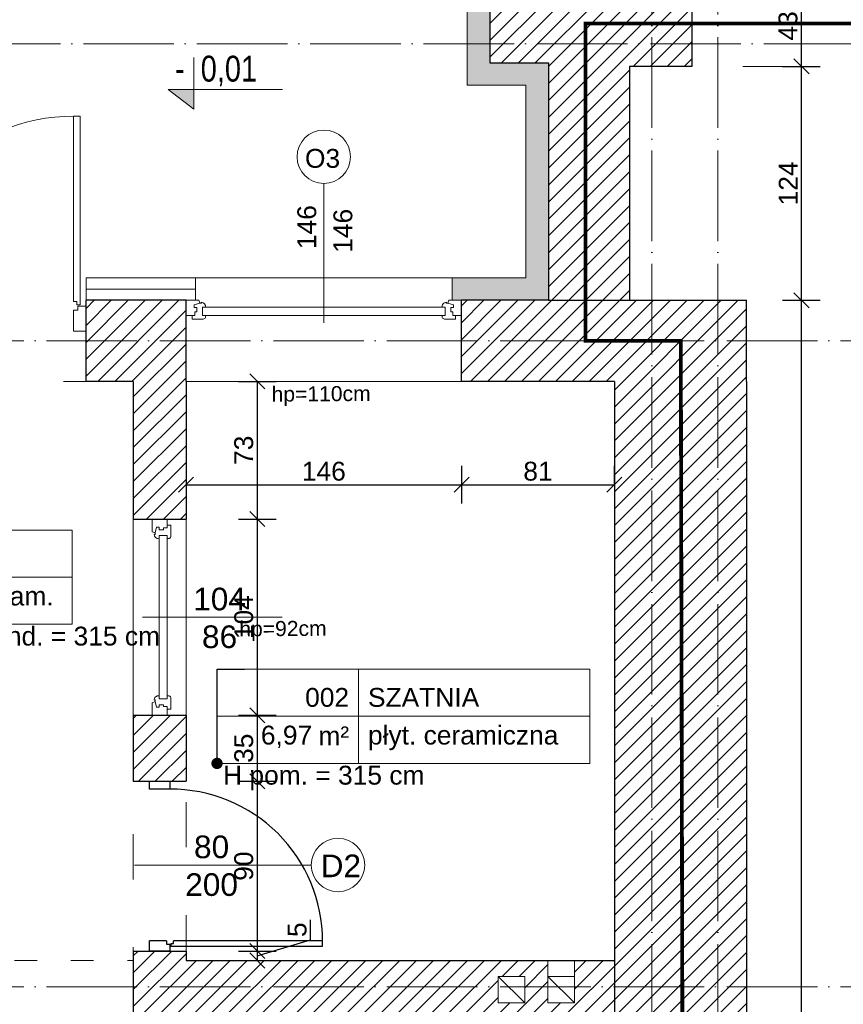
# Model space of a CAD drawing. Header units: millimetres. Extents: x -2720 to 125583, y -8970 to 34912.
# Tile 59 of 105: x 14975 to 15412, y 19098 to 19620. Entities that reach past the tile are written whole.
import ezdxf
from ezdxf import colors
from ezdxf.entities.mleader import LeaderData, LeaderLine
from ezdxf.enums import TextEntityAlignment as Align
from ezdxf.math import Vec2, Vec3

# ---------------------------------------------------------------- set-up
doc = ezdxf.new("R2010")
doc.units = ezdxf.units.MM
for name, pattern in [('ACAD_ISO02W100', [15, 12, -3]), ('ACAD_ISO03W100', [30, 12, -18]), ('ACAD_ISO04W100', [30, 24, -3, 0, -3]), ('DASHED', [19.05, 12.7, -6.35])]:
    doc.linetypes.add(name, pattern=pattern)
for name, color, linetype, lineweight, true_color in [('A_HATCH', 7, 'Continuous', 5, 0x999999), ('A_IZOLEACJA TERMI_PROJEKTOWANA', 7, 'Continuous', 15, 0x0089b6), ('A_PPOŻ', 1, 'ACAD_ISO02W100', 30, 0xff0000)]:
    doc.layers.add(name, color=color, linetype=linetype, lineweight=lineweight, true_color=true_color)
for name, color, linetype, lineweight in [('A_KONST_ISTNIEJĄCE', 83, 'Continuous', 25), ('A_OPISY', 40, 'Continuous', 9), ('A_OSIE KONSTRUKCYJNE', 150, 'ACAD_ISO04W100', 5), ('A_STOLARKA OKIENNA', 141, 'Continuous', 15), ('A_WIDOK', 141, 'Continuous', 13), ('A_WIDOK-NAD', 221, 'DASHED', 13), ('A_WYMIAROWANIE', 7, 'Continuous', 9)]:
    doc.layers.add(name, color=color, linetype=linetype, lineweight=lineweight)
doc.layers.add('A_NIEWIDOCZNE  POMOCNICZE', color=252, linetype='ACAD_ISO03W100', lineweight=5, plot=False)
doc.styles.add('APLUS', font='arial.ttf', dxfattribs={"width": 0.6})
doc.styles.add('ARIAL', font='arial.ttf')
doc.styles.get("Standard").update_dxf_attribs({"font": 'arial.ttf'})
doc.linetypes.add('BATTING', pattern='A,0.0001,-0.1,[134,ltypeshp.shx,S=0.1,R=0,X=-0.1,Y=0],-0.2,[134,ltypeshp.shx,S=0.1,R=180,X=0.1,Y=0],-0.1', length=0.4001)
doc.dimstyles.new('1 do 100', dxfattribs={"dimtxt": 10, "dimasz": 8, "dimexe": 10, "dimexo": 10, "dimgap": 2, "dimtad": 1, "dimdec": 0, "dimtxsty": 'Standard', "dimblk": 'OBLIQUE', "dimcen": 2.5, "dimadec": 0, "dimazin": 0, "dimtfac": 1, "dimtdec": 0, "dimtmove": 0, "dimatfit": 3, "dimldrblk": 'OBLIQUE', "dimfxl": 10, "dimfxlon": 1, "dimarcsym": 0})
pattern_1 = [(45, (-1713.23, 355.087), (-4.490128, 4.490128), [])]

# ---------------------------------------------------------------- blocks, each defined once
blk = doc.blocks.new('*U133')
at = {"color": 144}
for p, q in [((54, 0), (54, -8)), ((54, 0), (60.68, 0)), ((54, 0), (54, -8)), ((60.68, 0), (61.26, -1.55)), ((193.32, 0), (192.74, -1.55)), ((200, 0), (193.32, 0)), ((200, 0), (200, -8)), ((58.24, -2.4), (61.26, -1.55)), ((58.24, -3.73), (58.24, -2.4)), ((59.61, -3.73), (58.24, -3.73)), ((59.61, -6.06), (59.61, -3.73)), ((61.26, -1.55), (62.11, -1.55)), ((62.11, -1.55), (62.01, -1.01)), ((62.75, -7.98), (62.75, -3.66)), ((62.75, -3.66), (64.38, -3.66)), ((191.25, -3.66), (189.62, -3.66)), ((191.25, -7.98), (191.25, -3.66)), ((191.89, -1.55), (191.99, -1.01)), ((192.74, -1.55), (191.89, -1.55)), ((195.76, -2.4), (192.74, -1.55)), ((194.39, -6.06), (194.39, -3.73)), ((194.39, -3.73), (195.76, -3.73)), ((195.76, -3.73), (195.76, -2.4)), ((54, -8), (57.2, -8)), ((57.2, -8), (57.2, -9.92)), ((57.2, -8), (58.59, -8)), ((57.2, -9.92), (63.06, -9.92)), ((58.59, -8), (58.59, -6.06)), ((58.59, -6.06), (59.61, -6.06)), ((64.34, -7.98), (62.75, -7.98)), ((64.34, -9.03), (64.34, -7.98)), ((189.66, -9.03), (189.66, -7.98)), ((189.66, -7.98), (191.25, -7.98)), ((196.8, -9.92), (190.94, -9.92)), ((195.41, -6.06), (194.39, -6.06)), ((195.41, -8), (195.41, -6.06)), ((196.8, -8), (195.41, -8)), ((200, -8), (196.8, -8)), ((196.8, -8), (196.8, -9.92))]:
    blk.add_line(p, q, dxfattribs=at)
blk.add_lwpolyline([(62.75, -3.66), (191.25, -3.66), (191.25, -7.98), (62.75, -7.98)], close=True, dxfattribs=at)
for centre, radius, start, end in [((61.87, -3.52), 2.51, 356.8105, 86.8105), ((192.13, -3.52), 2.51, 93.1895, 183.1895), ((62.97, -8.42), 1.5, 273.3553, 335.6854), ((191.03, -8.42), 1.5, 204.3146, 266.6447)]:
    blk.add_arc(centre, radius, start, end, dxfattribs=at)
blk = doc.blocks.new('*U143')
at = {"color": 144}
for p, q in [((54, 0), (54, -8)), ((54, 0), (60.68, 0)), ((54, 0), (54, -8)), ((60.68, 0), (61.26, -1.55)), ((151.32, 0), (150.74, -1.55)), ((158, 0), (151.32, 0)), ((158, 0), (158, -8)), ((58.24, -2.4), (61.26, -1.55)), ((58.24, -3.73), (58.24, -2.4)), ((59.61, -3.73), (58.24, -3.73)), ((59.61, -6.06), (59.61, -3.73)), ((61.26, -1.55), (62.11, -1.55)), ((62.11, -1.55), (62.01, -1.01)), ((62.75, -7.98), (62.75, -3.66)), ((62.75, -3.66), (64.38, -3.66)), ((149.25, -3.66), (147.62, -3.66)), ((149.25, -7.98), (149.25, -3.66)), ((149.89, -1.55), (149.99, -1.01)), ((150.74, -1.55), (149.89, -1.55)), ((153.76, -2.4), (150.74, -1.55)), ((152.39, -6.06), (152.39, -3.73)), ((152.39, -3.73), (153.76, -3.73)), ((153.76, -3.73), (153.76, -2.4)), ((54, -8), (57.2, -8)), ((57.2, -8), (57.2, -9.92)), ((57.2, -8), (58.59, -8)), ((57.2, -9.92), (63.06, -9.92)), ((58.59, -8), (58.59, -6.06)), ((58.59, -6.06), (59.61, -6.06)), ((64.34, -7.98), (62.75, -7.98)), ((64.34, -9.03), (64.34, -7.98)), ((147.66, -9.03), (147.66, -7.98)), ((147.66, -7.98), (149.25, -7.98)), ((154.8, -9.92), (148.94, -9.92)), ((153.41, -6.06), (152.39, -6.06)), ((153.41, -8), (153.41, -6.06)), ((154.8, -8), (153.41, -8)), ((158, -8), (154.8, -8)), ((154.8, -8), (154.8, -9.92))]:
    blk.add_line(p, q, dxfattribs=at)
blk.add_lwpolyline([(62.75, -3.66), (149.25, -3.66), (149.25, -7.98), (62.75, -7.98)], close=True, dxfattribs=at)
for centre, radius, start, end in [((61.87, -3.52), 2.51, 356.8105, 86.8105), ((150.13, -3.52), 2.51, 93.1895, 183.1895), ((62.97, -8.42), 1.5, 273.3553, 335.6854), ((149.03, -8.42), 1.5, 204.3146, 266.6447)]:
    blk.add_arc(centre, radius, start, end, dxfattribs=at)
blk = doc.blocks.new('WARTOŚĆ')
at = {"layer": 'A_OPISY', "color": 144}
blk.add_line((0, 0), (0, 73.97), dxfattribs=at)
blk.add_circle((0, 88.12), 14.15, dxfattribs=at)
blk.add_attdef('OZ', (-9.99, 82.42), '', height=10, dxfattribs=at)
for tag, p in [('S', (-4.03, 32.64)), ('H', (15.09, 32.64))]:
    blk.add_attdef(tag, p, '', height=10, rotation=90, dxfattribs=at)
blk = doc.blocks.new('*U8')
blk.add_hatch(color=256).paths.add_polyline_path([(0, 0.1532), (-0.198, 0.1532), (0, 0)])
blk.add_line((0, 0.1532), (0, 0.4))
blk.add_lwpolyline([(0, 0.1532), (0, 0), (-0.198, 0.1532), (0.6852, 0.1532)])
at = {"style": 'APLUS', "width": 0.8}
blk.add_attdef('%%P_0.00', text='', height=0.2, dxfattribs=at).set_placement((-0.1457, 0.1532), align=Align.BOTTOM_LEFT)
blk = doc.blocks.new('*U144')
at = {"lineweight": 5}
for p, q in [((-75, -25), (-75, 25)), ((-75, 25), (0, 25)), ((0, 0), (0, 25)), ((0, 25), (122.5, 25)), ((122.5, 25), (122.5, -25)), ((-75, -25), (0, -25)), ((122.5, -25), (0, -25))]:
    blk.add_line(p, q, dxfattribs=at)
at = {"lineweight": 5, "ltscale": 18.5}
for p, q in [((0, 25), (0, -25)), ((-75, 0), (122.5, 0))]:
    blk.add_line(p, q, dxfattribs=at)
at = {"lineweight": 5, "ltscale": 18.5, "insert": (-5, -10.38), "char_height": 10, "attachment_point": 6, "style": 'ARIAL'}
blk.add_mtext('\\A1;m²', dxfattribs=at)
at = {"lineweight": 5, "style": 'ARIAL'}
blk.add_attdef('1NR', text='', height=10, dxfattribs=at).set_placement((-5, 5), align=Align.RIGHT)
blk.add_attdef('2POM', (5, 5), '', height=10, dxfattribs=at)
blk.add_attdef('4PL2', text='', height=10, dxfattribs=at).set_placement((-24.57, -5), align=Align.TOP_RIGHT)
blk.add_attdef('3POS', text='', height=10, dxfattribs=at).set_placement((5, -5), align=Align.TOP_LEFT)
blk = doc.blocks.new('_Dot')
at = {"color": 0, "linetype": 'ByBlock', "lineweight": -2}
blk.add_line((-0.5, 0), (-1, 0), dxfattribs=at)
at = {"color": 0, "linetype": 'ByBlock', "const_width": 0.5}
blk.add_lwpolyline([(-0.25, 0, 1), (0.25, 0, 1)], format="xyb", close=True, dxfattribs=at)
blk = doc.blocks.new('*U129')
at = {"lineweight": 5}
for p, q in [((-75, -25), (-75, 25)), ((-75, 25), (0, 25)), ((0, 0), (0, 25)), ((0, 25), (86.97, 25)), ((86.97, 25), (86.97, -25)), ((-75, -25), (0, -25)), ((86.97, -25), (0, -25))]:
    blk.add_line(p, q, dxfattribs=at)
at = {"lineweight": 5, "ltscale": 18.5}
for p, q in [((0, 25), (0, -25)), ((-75, 0), (86.97, 0))]:
    blk.add_line(p, q, dxfattribs=at)
at = {"lineweight": 5, "ltscale": 18.5, "insert": (-5, -10.38), "char_height": 10, "attachment_point": 6, "style": 'ARIAL'}
blk.add_mtext('\\A1;m²', dxfattribs=at)
at = {"lineweight": 5, "style": 'ARIAL'}
blk.add_attdef('1NR', text='', height=10, dxfattribs=at).set_placement((-5, 5), align=Align.RIGHT)
blk.add_attdef('2POM', (5, 5), '', height=10, dxfattribs=at)
blk.add_attdef('4PL2', text='', height=10, dxfattribs=at).set_placement((-24.57, -5), align=Align.TOP_RIGHT)
blk.add_attdef('3POS', text='', height=10, dxfattribs=at).set_placement((5, -5), align=Align.TOP_LEFT)
blk = doc.blocks.new('OSI')
at = {"layer": 'A_OSIE KONSTRUKCYJNE', "ltscale": 2}
for p, q in [((18349.85, 22227.01), (18349.85, 19966.92)), ((18384.92, 22227.01), (18384.92, 19966.92)), ((17207.22, 21983.12), (19027.17, 21983.12)), ((17788.7, 21825.62), (19027.17, 21825.62)), ((17788.7, 21483.12), (19027.17, 21483.12))]:
    blk.add_line(p, q, dxfattribs=at)
blk = doc.blocks.new('_Oblique')
at = {"color": 0, "linetype": 'ByBlock', "lineweight": -2}
blk.add_line((-0.5, -0.5), (0.5, 0.5), dxfattribs=at)
blk = doc.blocks.new('*D266')
at = {"layer": 'A_WYMIAROWANIE', "color": 0, "lineweight": -2, "ltscale": 2, "transparency": 16777216}
for p, q in [((13281.26, 19825.06), (13281.26, 19845.06)), ((15776.26, 19825.06), (15776.26, 19845.06)), ((15776.26, 19835.06), (13281.26, 19835.06))]:
    blk.add_line(p, q, dxfattribs=at)
at = {"layer": 'Defpoints', "color": 0, "ltscale": 2, "transparency": 16777216}
for p in [(13281.26, 19835.06), (15776.26, 19650.66), (13281.26, 19585.66)]:
    blk.add_point(p, dxfattribs=at)
at = {"layer": 'A_WYMIAROWANIE', "color": 0, "lineweight": -2, "ltscale": 2, "transparency": 16777216, "xscale": 8, "yscale": 8, "zscale": 8, "rotation": 180}
blk.add_blockref('_Oblique', (13281.26, 19835.06), dxfattribs=at)
at = {"layer": 'A_WYMIAROWANIE', "color": 0, "lineweight": -2, "ltscale": 2, "transparency": 16777216, "xscale": 8, "yscale": 8, "zscale": 8}
blk.add_blockref('_Oblique', (15776.26, 19835.06), dxfattribs=at)
at = {"layer": 'A_WYMIAROWANIE', "color": 0, "ltscale": 2, "transparency": 16777216, "insert": (14528.76, 19842.17), "char_height": 10, "attachment_point": 5}
blk.add_mtext('2495', dxfattribs=at)
blk = doc.blocks.new('*D283')
at = {"layer": 'A_WYMIAROWANIE', "color": 0, "lineweight": -2, "ltscale": 2, "transparency": 16777216}
for p, q in [((15936.59, 19650.66), (15956.59, 19650.66)), ((15946.59, 17890.66), (15946.59, 19650.66)), ((15936.59, 17890.66), (15956.59, 17890.66))]:
    blk.add_line(p, q, dxfattribs=at)
at = {"layer": 'Defpoints', "color": 0, "ltscale": 2, "transparency": 16777216}
for p in [(15290.28, 19650.66), (15946.59, 19650.66), (15333.26, 17890.66)]:
    blk.add_point(p, dxfattribs=at)
at = {"layer": 'A_WYMIAROWANIE', "color": 0, "lineweight": -2, "ltscale": 2, "transparency": 16777216, "xscale": 8, "yscale": 8, "zscale": 8}
for p, rotation in [((15946.59, 19650.66), 90), ((15946.59, 17890.66), 270)]:
    blk.add_blockref('_Oblique', p, dxfattribs=dict(at, rotation=rotation))
at = {"layer": 'A_WYMIAROWANIE', "color": 0, "ltscale": 2, "transparency": 16777216, "insert": (15939.48, 18770.66), "char_height": 10, "attachment_point": 5, "rotation": 90}
blk.add_mtext('1760', dxfattribs=at)
blk = doc.blocks.new('*D352')
at = {"layer": 'A_WYMIAROWANIE', "color": 0, "lineweight": -2, "ltscale": 2, "transparency": 16777216}
for p, q in [((15379.41, 19471.66), (15399.41, 19471.66)), ((15389.41, 18636.66), (15389.41, 19471.66)), ((15389.41, 18636.66), (15399.41, 18636.66))]:
    blk.add_line(p, q, dxfattribs=at)
at = {"layer": 'Defpoints', "color": 0, "ltscale": 2, "transparency": 16777216}
for p in [(15360.26, 19471.66), (15389.41, 19471.66), (15380.8, 18636.66)]:
    blk.add_point(p, dxfattribs=at)
at = {"layer": 'A_WYMIAROWANIE', "color": 0, "lineweight": -2, "ltscale": 2, "transparency": 16777216, "xscale": 8, "yscale": 8, "zscale": 8}
for p, rotation in [((15389.41, 19471.66), 90), ((15389.41, 18636.66), 270)]:
    blk.add_blockref('_Oblique', p, dxfattribs=dict(at, rotation=rotation))
at = {"layer": 'A_WYMIAROWANIE', "color": 0, "ltscale": 2, "transparency": 16777216, "insert": (15382.3, 19054.16), "char_height": 10, "attachment_point": 5, "rotation": 90}
blk.add_mtext('835', dxfattribs=at)
blk = doc.blocks.new('*D353')
at = {"layer": 'A_WYMIAROWANIE', "color": 0, "lineweight": -2, "ltscale": 2, "transparency": 16777216}
for p, q in [((15379.41, 19595.66), (15399.41, 19595.66)), ((15389.41, 19471.66), (15389.41, 19595.66)), ((15379.41, 19471.66), (15399.41, 19471.66))]:
    blk.add_line(p, q, dxfattribs=at)
at = {"layer": 'Defpoints', "color": 0, "ltscale": 2, "transparency": 16777216}
for p in [(15331.26, 19595.66), (15389.41, 19595.66), (15360.26, 19471.66)]:
    blk.add_point(p, dxfattribs=at)
at = {"layer": 'A_WYMIAROWANIE', "color": 0, "lineweight": -2, "ltscale": 2, "transparency": 16777216, "xscale": 8, "yscale": 8, "zscale": 8}
for p, rotation in [((15389.41, 19595.66), 90), ((15389.41, 19471.66), 270)]:
    blk.add_blockref('_Oblique', p, dxfattribs=dict(at, rotation=rotation))
at = {"layer": 'A_WYMIAROWANIE', "color": 0, "ltscale": 2, "transparency": 16777216, "insert": (15382.39, 19533.66), "char_height": 10, "attachment_point": 5, "rotation": 90}
blk.add_mtext('124', dxfattribs=at)
blk = doc.blocks.new('*D354')
at = {"layer": 'A_WYMIAROWANIE', "color": 0, "lineweight": -2, "ltscale": 2, "transparency": 16777216}
for p, q in [((15379.41, 19638.66), (15399.41, 19638.66)), ((15389.41, 19595.66), (15389.41, 19638.66)), ((15379.41, 19595.66), (15399.41, 19595.66))]:
    blk.add_line(p, q, dxfattribs=at)
at = {"layer": 'Defpoints', "color": 0, "ltscale": 2, "transparency": 16777216}
for p in [(15331.26, 19638.66), (15389.41, 19638.66), (15331.26, 19595.66)]:
    blk.add_point(p, dxfattribs=at)
at = {"layer": 'A_WYMIAROWANIE', "color": 0, "lineweight": -2, "ltscale": 2, "transparency": 16777216, "xscale": 8, "yscale": 8, "zscale": 8}
for p, rotation in [((15389.41, 19638.66), 90), ((15389.41, 19595.66), 270)]:
    blk.add_blockref('_Oblique', p, dxfattribs=dict(at, rotation=rotation))
at = {"layer": 'A_WYMIAROWANIE', "color": 0, "ltscale": 2, "transparency": 16777216, "insert": (15382.3, 19617.16), "char_height": 10, "attachment_point": 5, "rotation": 90}
blk.add_mtext('43', dxfattribs=at)
blk = doc.blocks.new('*D396')
at = {"layer": 'A_WYMIAROWANIE', "color": 0, "lineweight": -2, "ltscale": 2, "transparency": 16777216}
for p, q in [((15090.97, 19428.66), (15110.97, 19428.66)), ((15100.97, 19428.66), (15100.97, 19355.66)), ((15090.97, 19355.66), (15110.97, 19355.66))]:
    blk.add_line(p, q, dxfattribs=at)
at = {"layer": 'Defpoints', "color": 0, "ltscale": 2, "transparency": 16777216}
for p in [(15074.78, 19428.66), (15063.26, 19355.66), (15100.97, 19355.66)]:
    blk.add_point(p, dxfattribs=at)
at = {"layer": 'A_WYMIAROWANIE', "color": 0, "lineweight": -2, "ltscale": 2, "transparency": 16777216, "xscale": 8, "yscale": 8, "zscale": 8}
for p, rotation in [((15100.97, 19428.66), 90), ((15100.97, 19355.66), 270)]:
    blk.add_blockref('_Oblique', p, dxfattribs=dict(at, rotation=rotation))
at = {"layer": 'A_WYMIAROWANIE', "color": 0, "ltscale": 2, "transparency": 16777216, "insert": (15093.86, 19392.16), "char_height": 10, "attachment_point": 5, "rotation": 90}
blk.add_mtext('73', dxfattribs=at)
blk = doc.blocks.new('*D397')
at = {"layer": 'A_WYMIAROWANIE', "color": 0, "lineweight": -2, "ltscale": 2, "transparency": 16777216}
for p, q in [((15090.97, 19355.66), (15110.97, 19355.66)), ((15100.97, 19355.66), (15100.97, 19251.66)), ((15090.97, 19251.66), (15110.97, 19251.66))]:
    blk.add_line(p, q, dxfattribs=at)
at = {"layer": 'Defpoints', "color": 0, "ltscale": 2, "transparency": 16777216}
for p in [(15063.26, 19355.66), (15063.26, 19251.66), (15100.97, 19251.66)]:
    blk.add_point(p, dxfattribs=at)
at = {"layer": 'A_WYMIAROWANIE', "color": 0, "lineweight": -2, "ltscale": 2, "transparency": 16777216, "xscale": 8, "yscale": 8, "zscale": 8}
for p, rotation in [((15100.97, 19355.66), 90), ((15100.97, 19251.66), 270)]:
    blk.add_blockref('_Oblique', p, dxfattribs=dict(at, rotation=rotation))
at = {"layer": 'A_WYMIAROWANIE', "color": 0, "ltscale": 2, "transparency": 16777216, "insert": (15093.86, 19303.66), "char_height": 10, "attachment_point": 5, "rotation": 90}
blk.add_mtext('104', dxfattribs=at)
blk = doc.blocks.new('*D398')
at = {"layer": 'A_WYMIAROWANIE', "color": 0, "lineweight": -2, "ltscale": 2, "transparency": 16777216}
for p, q in [((15090.97, 19251.66), (15110.97, 19251.66)), ((15100.97, 19251.66), (15100.97, 19216.66)), ((15090.97, 19216.66), (15110.97, 19216.66))]:
    blk.add_line(p, q, dxfattribs=at)
at = {"layer": 'Defpoints', "color": 0, "ltscale": 2, "transparency": 16777216}
for p in [(15063.26, 19251.66), (15063.26, 19216.66), (15100.97, 19216.66)]:
    blk.add_point(p, dxfattribs=at)
at = {"layer": 'A_WYMIAROWANIE', "color": 0, "lineweight": -2, "ltscale": 2, "transparency": 16777216, "xscale": 8, "yscale": 8, "zscale": 8}
for p, rotation in [((15100.97, 19251.66), 90), ((15100.97, 19216.66), 270)]:
    blk.add_blockref('_Oblique', p, dxfattribs=dict(at, rotation=rotation))
at = {"layer": 'A_WYMIAROWANIE', "color": 0, "ltscale": 2, "transparency": 16777216, "insert": (15093.86, 19234.16), "char_height": 10, "attachment_point": 5, "rotation": 90}
blk.add_mtext('35', dxfattribs=at)
blk = doc.blocks.new('*D399')
at = {"layer": 'A_WYMIAROWANIE', "color": 0, "lineweight": -2, "ltscale": 2, "transparency": 16777216}
for p, q in [((15090.97, 19216.66), (15110.97, 19216.66)), ((15100.97, 19216.66), (15100.97, 19126.66)), ((15090.97, 19126.66), (15110.97, 19126.66))]:
    blk.add_line(p, q, dxfattribs=at)
at = {"layer": 'Defpoints', "color": 0, "ltscale": 2, "transparency": 16777216}
for p in [(15063.26, 19216.66), (15063.26, 19126.66), (15100.97, 19126.66)]:
    blk.add_point(p, dxfattribs=at)
at = {"layer": 'A_WYMIAROWANIE', "color": 0, "lineweight": -2, "ltscale": 2, "transparency": 16777216, "xscale": 8, "yscale": 8, "zscale": 8}
for p, rotation in [((15100.97, 19216.66), 90), ((15100.97, 19126.66), 270)]:
    blk.add_blockref('_Oblique', p, dxfattribs=dict(at, rotation=rotation))
at = {"layer": 'A_WYMIAROWANIE', "color": 0, "ltscale": 2, "transparency": 16777216, "insert": (15093.86, 19171.66), "char_height": 10, "attachment_point": 5, "rotation": 90}
blk.add_mtext('90', dxfattribs=at)
blk = doc.blocks.new('*D400')
at = {"layer": 'A_WYMIAROWANIE', "color": 0, "lineweight": -2, "ltscale": 2, "transparency": 16777216}
for p, q in [((15129.22, 19132.64), (15129.22, 19143.27)), ((15100.97, 19124.16), (15129.22, 19132.64)), ((15090.97, 19126.66), (15110.97, 19126.66)), ((15100.97, 19126.66), (15100.97, 19121.66)), ((15090.97, 19121.66), (15110.97, 19121.66))]:
    blk.add_line(p, q, dxfattribs=at)
at = {"layer": 'Defpoints', "color": 0, "ltscale": 2, "transparency": 16777216}
for p in [(15063.26, 19126.66), (15073.64, 19121.66), (15100.97, 19121.66)]:
    blk.add_point(p, dxfattribs=at)
at = {"layer": 'A_WYMIAROWANIE', "color": 0, "lineweight": -2, "ltscale": 2, "transparency": 16777216, "xscale": 8, "yscale": 8, "zscale": 8}
for p, rotation in [((15100.97, 19126.66), 90), ((15100.97, 19121.66), 270)]:
    blk.add_blockref('_Oblique', p, dxfattribs=dict(at, rotation=rotation))
at = {"layer": 'A_WYMIAROWANIE', "color": 0, "ltscale": 2, "transparency": 16777216, "insert": (15122.14, 19137.95), "char_height": 10, "attachment_point": 5, "rotation": 90}
blk.add_mtext('5', dxfattribs=at)
blk = doc.blocks.new('*D401')
at = {"layer": 'A_WYMIAROWANIE', "color": 0, "lineweight": -2, "ltscale": 2, "transparency": 16777216}
for p, q in [((15209.26, 19383.9), (15209.26, 19363.9)), ((15063.26, 19382.16), (15063.26, 19363.9)), ((15063.26, 19373.9), (15209.26, 19373.9))]:
    blk.add_line(p, q, dxfattribs=at)
at = {"layer": 'Defpoints', "color": 0, "ltscale": 2, "transparency": 16777216}
for p in [(15209.26, 19428.66), (15063.26, 19392.16), (15209.26, 19373.9)]:
    blk.add_point(p, dxfattribs=at)
at = {"layer": 'A_WYMIAROWANIE', "color": 0, "lineweight": -2, "ltscale": 2, "transparency": 16777216, "xscale": 8, "yscale": 8, "zscale": 8, "rotation": 180}
blk.add_blockref('_Oblique', (15063.26, 19373.9), dxfattribs=at)
at = {"layer": 'A_WYMIAROWANIE', "color": 0, "lineweight": -2, "ltscale": 2, "transparency": 16777216, "xscale": 8, "yscale": 8, "zscale": 8}
blk.add_blockref('_Oblique', (15209.26, 19373.9), dxfattribs=at)
at = {"layer": 'A_WYMIAROWANIE', "color": 0, "ltscale": 2, "transparency": 16777216, "insert": (15136.26, 19381), "char_height": 10, "attachment_point": 5}
blk.add_mtext('146', dxfattribs=at)
blk = doc.blocks.new('*D402')
at = {"layer": 'A_WYMIAROWANIE', "color": 0, "lineweight": -2, "ltscale": 2, "transparency": 16777216}
for p, q in [((15209.26, 19383.9), (15209.26, 19363.9)), ((15290.26, 19373.9), (15290.26, 19383.9)), ((15209.26, 19373.9), (15290.26, 19373.9))]:
    blk.add_line(p, q, dxfattribs=at)
at = {"layer": 'Defpoints', "color": 0, "ltscale": 2, "transparency": 16777216}
for p in [(15209.26, 19428.66), (15290.26, 19373.9), (15290.26, 19373.9)]:
    blk.add_point(p, dxfattribs=at)
at = {"layer": 'A_WYMIAROWANIE', "color": 0, "lineweight": -2, "ltscale": 2, "transparency": 16777216, "xscale": 8, "yscale": 8, "zscale": 8, "rotation": 180}
blk.add_blockref('_Oblique', (15209.26, 19373.9), dxfattribs=at)
at = {"layer": 'A_WYMIAROWANIE', "color": 0, "lineweight": -2, "ltscale": 2, "transparency": 16777216, "xscale": 8, "yscale": 8, "zscale": 8}
blk.add_blockref('_Oblique', (15290.26, 19373.9), dxfattribs=at)
at = {"layer": 'A_WYMIAROWANIE', "color": 0, "ltscale": 2, "transparency": 16777216, "insert": (15249.76, 19381), "char_height": 10, "attachment_point": 5}
blk.add_mtext('81', dxfattribs=at)
blk = doc.blocks.new('want')
at = {"layer": 'A_WIDOK'}
blk.add_line((30214.45, 14309.66), (30200.45, 14295.66), dxfattribs=at)
blk.add_lwpolyline([(30200.45, 14295.66), (30214.45, 14295.66), (30214.45, 14309.66), (30200.45, 14309.66)], close=True, dxfattribs=at)

msp = doc.modelspace()

# ---------------------------------------------------------------- hatches: boundary and pattern name
at = {"layer": 'A_HATCH'}
h = msp.add_hatch(dxfattribs=at)
h.set_pattern_fill('ANSI31', color=256, scale=2)
h.set_pattern_definition(pattern_1)
h.paths.add_polyline_path([(15360.26, 18363.66), (15290.26, 18363.66), (15250.26, 18363.66), (15250.26, 18320.66), (15294.26, 18320.66), (15294.26, 18306.66), (15360.26, 18306.66)])
h.paths.add_polyline_path([(15075.26, 18363.66), (14903.26, 18363.66), (14903.26, 18320.66), (15075.26, 18320.66)])
h.paths.add_polyline_path([(14803.26, 18456.66), (14775.26, 18456.66), (14775.26, 18363.66), (14803.26, 18363.66)])
h.paths.add_polyline_path([(14803.26, 18581.66), (14775.26, 18581.66), (14775.26, 18556.66), (14803.26, 18556.66)])
h.paths.add_polyline_path([(14852.26, 19003.66), (14803.26, 19003.66), (14803.26, 18933.66), (14852.26, 18933.66)])
h.paths.add_polyline_path([(14852.26, 19121.66), (14818.26, 19121.66), (14818.26, 19153.66), (14811.36, 19153.66), (14775.26, 19153.66), (14775.26, 19093.66), (14803.26, 19093.66), (14852.26, 19093.66)])
h.paths.add_polyline_path([(15063.26, 19251.66), (15035.26, 19251.66), (15035.26, 19216.66), (15063.26, 19216.66)])
h.paths.add_polyline_path([(15063.26, 19428.66), (15063.26, 19471.66), (15010.26, 19471.66), (15010.26, 19464.23), (15010.26, 19428.66), (15035.26, 19428.66), (15035.26, 19355.66), (15063.26, 19355.66)])
h.paths.add_polyline_path([(14818.26, 19638.66), (14747.26, 19638.66), (14747.26, 19630.66), (14747.26, 19595.66), (14775.26, 19595.66), (14775.26, 19428.66), (14865.26, 19428.66), (14865.26, 19471.66), (14818.26, 19471.66)])
h.paths.add_polyline_path([(14818.26, 19428.66), (14775.26, 19428.66), (14775.26, 19280.66), (14818.26, 19280.66)])
h.paths.add_polyline_path([(15228.71, 19099.16), (15228.71, 19113.16), (15242.71, 19113.16), (15242.71, 19099.16)])
h.paths.add_polyline_path([(15269.06, 19121.66), (15269.06, 19099.16), (15255.06, 19099.16), (15255.06, 19121.66), (15063.26, 19121.66), (15063.26, 19126.66), (15035.26, 19126.66), (15035.26, 19121.66), (15035.26, 19093.66), (15290.26, 19093.66), (15290.26, 19121.66)])
h.paths.add_polyline_path([(14775.26, 18991.15), (14797.76, 18991.15), (14797.76, 18977.15), (14775.26, 18977.15), (14775.26, 18669.66), (14803.26, 18669.66), (14803.26, 19093.66), (14775.26, 19093.66)])
h = msp.add_hatch(dxfattribs=at)
h.set_pattern_fill('ANSI31', color=256, scale=2)
h.set_pattern_definition(pattern_1)
h.paths.add_polyline_path([(15764.26, 19638.66), (15681.26, 19638.66), (15681.26, 19625.66), (15681.26, 19595.66), (15721.26, 19595.66), (15721.26, 19288.66), (15764.26, 19288.66)])
h.paths.add_polyline_path([(15764.26, 19133.66), (15756.26, 19133.66), (15721.26, 19133.66), (15721.26, 19015.66), (15764.26, 19015.66)])
h.paths.add_polyline_path([(15764.26, 18860.66), (15721.26, 18860.66), (15721.26, 18636.66), (15691.26, 18636.66), (15691.26, 18571.66), (15721.26, 18571.66), (15721.26, 18209.66), (15360.26, 18209.66), (15336.26, 18209.66), (15294.26, 18209.66), (15294.26, 18166.66), (15764.26, 18166.66)])
h.paths.add_polyline_path([(15331.26, 19638.66), (15224.26, 19638.66), (15224.26, 19597.66), (15255.26, 19597.66), (15255.26, 19471.66), (15298.26, 19471.66), (15298.26, 19595.66), (15331.26, 19595.66)])
h.paths.add_polyline_path([(15290.26, 18636.81), (15312.76, 18636.81), (15312.76, 18622.81), (15290.26, 18622.81), (15290.26, 18603.91), (15312.76, 18603.91), (15312.76, 18589.91), (15290.26, 18589.91), (15290.26, 18458.66), (15360.26, 18458.66), (15360.26, 18497.22), (15337.76, 18497.22), (15337.76, 18511.22), (15360.26, 18511.22), (15360.26, 18552.14), (15337.76, 18552.14), (15337.76, 18566.14), (15360.26, 18566.14), (15360.26, 18571.66), (15485.26, 18571.66), (15485.26, 18636.66), (15360.26, 18636.66), (15360.26, 19428.66), (15360.26, 19471.66), (15255.26, 19471.66), (15209.26, 19471.66), (15209.26, 19428.66), (15290.26, 19428.66), (15290.26, 18702.03), (15312.76, 18702.03), (15312.76, 18688.03), (15290.26, 18688.03)])
at = {"layer": 'A_IZOLEACJA TERMI_PROJEKTOWANA', "ltscale": 2}
h = msp.add_hatch(dxfattribs=at)
h.set_pattern_fill('HONEY', color=256)
h.set_pattern_definition([(0, (-3039.7677, -2375.465), (4.7625, 2.74963064), [3.175, -6.35]), (120, (-3039.7677, -2375.465), (-4.7625, 2.74963066), [3.175, -6.35]), (60, (-3039.7677, -2375.465), (1e-08, 5.4992613), [-6.35, 3.175])])
h.paths.add_polyline_path([(15255.26, 19597.66), (15224.26, 19597.66), (15224.26, 19607.66), (15212.26, 19607.66), (15212.26, 19585.66), (15243.26, 19585.66), (15243.26, 19483.66), (15204.26, 19483.66), (15204.26, 19471.66), (15209.26, 19471.66), (15255.26, 19471.66)])
h.paths.add_polyline_path([(15310.08, 19650.66), (15212.26, 19650.66), (15212.26, 19607.66), (15224.26, 19607.66), (15224.26, 19638.66), (15310.08, 19638.66)])
h.paths.add_polyline_path([(15334.26, 19650.66), (15310.08, 19650.66), (15310.08, 19638.66), (15331.26, 19638.66), (15334.26, 19638.66)])
h.paths.add_polyline_path([(15700.97, 19650.66), (15678.26, 19650.66), (15678.26, 19638.66), (15681.26, 19638.66), (15700.97, 19638.66)])

# ---------------------------------------------------------------- linework, layer by layer
at = {"color": 144}
for p, q in [((15052.83, 19132.02), (15052.83, 19130.24)), ((15052.83, 19130.24), (15054.62, 19130.24)), ((15055.14, 19130.61), (15056.53, 19130.61)), ((15056.53, 19130.61), (15056.53, 19132))]:
    msp.add_line(p, q, dxfattribs=at)
for points in [[(15043.89, 19216.66), (15054.62, 19216.66), (15054.62, 19212.49), (15043.89, 19212.49), (15043.89, 19216.66)], [(15052.83, 19132.02), (15043.89, 19132.02)], [(15054.62, 19130.24), (15054.62, 19126.66), (15043.89, 19126.66), (15043.89, 19132.02)], [(15055.14, 19129.22), (15135.61, 19129.22), (15135.61, 19132), (15056.53, 19132)], [(15055.14, 19130.61), (15055.14, 19129.22)]]:
    msp.add_lwpolyline(points, dxfattribs=at)
msp.add_arc((15055.12, 19132), 80.48, 359.9989, 90.3548, dxfattribs=at)
at = {"layer": 'A_IZOLEACJA TERMI_PROJEKTOWANA', "ltscale": 2}
for p, q in [((15010.26, 19471.66), (15010.26, 19483.66)), ((15068.26, 19471.66), (15068.26, 19483.66)), ((15204.26, 19471.66), (15204.26, 19483.66))]:
    msp.add_line(p, q, dxfattribs=at)
for points in [[(15204.26, 19483.66), (15243.26, 19483.66), (15243.26, 19585.66), (15212.26, 19585.66), (15212.26, 19650.66), (15334.26, 19650.66)], [(15010.26, 19483.66), (15068.26, 19483.66)]]:
    msp.add_lwpolyline(points, dxfattribs=at)
at = {"layer": 'A_IZOLEACJA TERMI_PROJEKTOWANA', "linetype": 'BATTING', "ltscale": 14}
msp.add_lwpolyline([(15010.26, 19477.66), (15068.26, 19477.66)], dxfattribs=at)
at = {"layer": 'A_KONST_ISTNIEJĄCE', "ltscale": 2}
for p, q in [((15331.26, 19638.66), (15331.26, 19595.66)), ((15298.26, 19595.66), (15298.26, 19471.66)), ((15331.26, 19595.66), (15298.26, 19595.66)), ((15010.26, 19428.66), (15010.26, 19471.66)), ((15063.26, 19428.66), (15063.26, 19471.66)), ((15209.26, 19428.66), (15209.26, 19471.66)), ((15255.26, 19471.66), (15360.26, 19471.66)), ((15360.26, 19428.66), (15360.26, 19471.66)), ((15035.26, 19428.66), (15035.26, 19355.66)), ((15063.26, 19428.66), (15063.26, 19355.66)), ((15290.26, 19428.66), (15209.26, 19428.66)), ((15290.26, 19428.66), (15290.26, 18458.66)), ((15360.26, 19428.66), (15360.26, 18636.66)), ((15035.26, 19355.66), (15063.26, 19355.66)), ((15035.26, 19251.66), (15063.26, 19251.66)), ((15035.26, 19251.66), (15035.26, 19216.66)), ((15063.26, 19251.66), (15063.26, 19216.66)), ((15035.26, 19216.66), (15063.26, 19216.66)), ((15035.26, 19126.66), (15063.26, 19126.66)), ((15035.26, 19126.66), (15035.26, 19121.66)), ((15063.26, 19126.66), (15063.26, 19121.66)), ((15035.26, 19121.66), (15035.26, 19093.66)), ((15063.26, 19121.66), (15290.26, 19121.66))]:
    msp.add_line(p, q, dxfattribs=at)
for points in [[(15331.26, 19638.66), (15224.26, 19638.66), (15224.26, 19597.66), (15255.26, 19597.66), (15255.26, 19471.66), (15209.26, 19471.66)], [(15063.26, 19471.66), (15010.26, 19471.66)], [(15035.26, 19428.66), (15010.26, 19428.66)]]:
    msp.add_lwpolyline(points, dxfattribs=at)
at = {"layer": 'A_NIEWIDOCZNE  POMOCNICZE', "ltscale": 2}
for points in [[(15298.26, 19595.66), (15721.26, 19595.66), (15721.26, 18636.66), (15691.26, 18636.66), (15691.26, 18571.66), (15721.26, 18571.66), (15721.26, 18209.66), (15485.26, 18209.66), (15485.26, 18636.66), (15360.26, 18636.66), (15360.26, 19471.66), (15298.26, 19471.66), (15298.26, 19595.66)], [(14818.26, 19428.66), (15035.26, 19428.66), (15035.26, 19093.66), (15073.12, 19093.66), (15073.12, 18948.66), (14852.26, 18948.66), (14852.26, 19003.66), (14803.26, 19003.66), (14803.26, 19093.66), (14852.26, 19093.66), (14852.26, 19121.66), (14818.26, 19121.66), (14818.26, 19428.66)]]:
    msp.add_lwpolyline(points, dxfattribs=at)
msp.add_lwpolyline([(15063.26, 19428.66), (15290.26, 19428.66), (15290.26, 19121.66), (15063.26, 19121.66)], close=True, dxfattribs=at)
at = {"layer": 'A_OPISY', "color": 144, "true_color": 0x007cb0, "transparency": 33554559}
for p, q in [((15005.35, 19470.99), (15003.62, 19470.99)), ((15005.35, 19469.27), (15005.35, 19470.99)), ((15005.81, 19466.4), (15005.81, 19468.62)), ((15003.59, 19466.4), (15005.81, 19466.4)), ((15129.63, 19172.25), (15035.96, 19172.25))]:
    msp.add_line(p, q, dxfattribs=at)
at = {"layer": 'A_OPISY', "transparency": 33554559}
msp.add_line((15114.16, 19303.66), (15040.18, 19303.66), dxfattribs=at)
at = {"layer": 'A_OPISY', "color": 144, "true_color": 0x007cb0, "transparency": 33554559}
for points in [[(15007.07, 19469.27), (15007.07, 19569.27), (15003.62, 19569.27), (15003.62, 19470.99)], [(15005.81, 19468.62), (15010.26, 19468.62), (15010.26, 19455.29), (15003.59, 19455.29)], [(15005.35, 19469.27), (15007.07, 19469.27)], [(15003.59, 19466.4), (15003.59, 19455.29)]]:
    msp.add_lwpolyline(points, dxfattribs=at)
msp.add_circle((15143.78, 19172.25), 14.15, dxfattribs=at)
msp.add_arc((15003.62, 19469.24), 100.03, 89.9989, 180.3548, dxfattribs=at)
at = {"layer": 'A_PPOŻ', "linetype": 'ACAD_ISO03W100', "ltscale": 2, "const_width": 2}
msp.add_lwpolyline([(15274.89, 19618.39), (15741.92, 19618.39), (15741.92, 18187.34), (15327.74, 18187.34), (15327.74, 18343.06), (15303.67, 18343.06), (15303.67, 18471.9), (15327.74, 18472.33), (15325.45, 19450.16), (15274.89, 19450.16), (15274.89, 19618.39)], dxfattribs=at)
at = {"layer": 'A_WIDOK', "ltscale": 2}
for p, q in [((15068.26, 19483.66), (15204.26, 19483.66)), ((15063.26, 19428.66), (15209.26, 19428.66)), ((15035.26, 19355.66), (15035.26, 19251.66)), ((15063.26, 19355.66), (15063.26, 19251.66))]:
    msp.add_line(p, q, dxfattribs=at)
at = {"layer": 'A_WIDOK', "transparency": 33554559}
for p, q in [((15255.06, 19113.16), (15255.06, 19121.66)), ((15269.06, 19113.16), (15269.06, 19121.66))]:
    msp.add_line(p, q, dxfattribs=at)
at = {"layer": 'A_WIDOK-NAD', "color": 144, "linetype": 'ACAD_ISO03W100', "true_color": 0x007cb0}
msp.add_line((14852.26, 19121.66), (15035.26, 19121.66), dxfattribs=at)

# ---------------------------------------------------------------- block references
at = {"layer": 'A_KONST_ISTNIEJĄCE', "transparency": 33554687, "rotation": 89.99999999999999}
for p in [(29538.37, -11101.29), (29564.72, -11101.29)]:
    msp.add_blockref('want', p, dxfattribs=at)
at = {"layer": 'A_OPISY', "transparency": 33554687, "xscale": 68.67492864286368, "yscale": 68.67492864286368, "zscale": 68.67492864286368, "rotation": 1.435389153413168e-05}
msp.add_blockref('*U8', (15067.39, 19572.98), dxfattribs=at).add_auto_attribs({'%%P_0.00': '-  0,01'})
at = {"layer": 'A_OPISY', "color": 144, "true_color": 0x007cb0, "transparency": 33554559}
ref = msp.add_blockref('WARTOŚĆ', (15136.26, 19459.65), dxfattribs=at)
ref.add_attrib('S', '146', (15132.22, 19498.82), dxfattribs={"color": 0, "height": 10, "rotation": 90})
ref.add_attrib('H', '146', (15151.35, 19496.87), dxfattribs={"color": 0, "height": 10, "rotation": 90})
ref.add_attrib('OZ', 'O3', (15126.27, 19541.93), dxfattribs={"color": 0, "height": 10})
at = {"layer": 'A_OPISY'}
for name, p, values in [('*U129', (14915.9, 19324.88), {'1NR': '001', '2POM': 'HOLL', '3POS': 'płyt. ceram.', '4PL2': '10,82'}), ('*U144', (15154.66, 19251.14), {'1NR': '002', '2POM': 'SZATNIA', '3POS': 'płyt. ceramiczna', '4PL2': '6,97'})]:
    msp.add_blockref(name, p, dxfattribs=at).add_auto_attribs(values)
at = {"layer": 'A_OSIE KONSTRUKCYJNE'}
msp.add_blockref('OSI', (-3039.77, -2375.46), dxfattribs=at)
at = {"layer": 'A_STOLARKA OKIENNA', "transparency": 33554559, "xscale": -1}
msp.add_blockref('*U133', (15263.26, 19471.66), dxfattribs=at)
at = {"layer": 'A_STOLARKA OKIENNA', "transparency": 33554559, "xscale": -1, "rotation": 90}
msp.add_blockref('*U143', (15045.26, 19409.66), dxfattribs=at)

# ---------------------------------------------------------------- texts
at = {"layer": 'A_OPISY', "transparency": 33554559, "char_height": 8, "attachment_point": 5, "rotation": 0.4248}
for s, insert in [('hp=110cm', (15134.84, 19420.92)), ('hp=92cm', (15114.61, 19296.44))]:
    msp.add_mtext_dynamic_manual_height_columns(s, width=44.3905, gutter_width=12.5, heights=[0], dxfattribs=dict(at, insert=insert))
at = {"layer": 'A_OPISY', "transparency": 33554559, "insert": (15081, 19303.21), "char_height": 12, "attachment_point": 5}
msp.add_mtext_dynamic_manual_height_columns('104\\P86', width=44.3905, gutter_width=12.5, heights=[0], dxfattribs=at)
at = {"layer": 'A_OPISY', "char_height": 10, "attachment_point": 1}
for s, insert in [('H pom. w świetle kond. = 315 cm', (14844.09, 19298.63)), ('H pom. = 315 cm', (15082.85, 19224.89))]:
    msp.add_mtext_dynamic_manual_height_columns(s, width=254.3544, gutter_width=0, heights=[12.82], dxfattribs=dict(at, insert=insert))
at = {"layer": 'A_OPISY', "color": 144, "true_color": 0x007cb0, "transparency": 33554559, "char_height": 12, "attachment_point": 5}
for s, insert in [('80\\P200', (15076.78, 19171.8)), ('D2', (15145.28, 19171.8))]:
    msp.add_mtext_dynamic_manual_height_columns(s, width=44.3905, gutter_width=12.5, heights=[0], dxfattribs=dict(at, insert=insert))

# ---------------------------------------------------------------- dimensions: what is measured, and where the dimension line sits
at = {"layer": 'A_WYMIAROWANIE', "ltscale": 2}
for base, p1, p2, picture, middle in [((13281.26, 19835.06), (15776.26, 19650.66), (13281.26, 19585.66), '*D266', (14528.76, 19842.17)), ((15209.26, 19373.9), (15063.26, 19392.16), (15209.26, 19428.66), '*D401', (15136.26, 19381))]:
    dim = msp.add_linear_dim(base=base, p1=p1, p2=p2, dimstyle='1 do 100', dxfattribs=at)
    dim.commit()
    dim.dimension.update_dxf_attribs({"geometry": picture, "text_midpoint": middle})
for base, p1, p2, picture, middle in [((15946.59, 19650.66), (15333.26, 17890.66), (15290.28, 19650.66), '*D283', (15939.48, 18770.66)), ((15389.41, 19471.66), (15380.8, 18636.66), (15360.26, 19471.66), '*D352', (15382.3, 19054.16)), ((15100.97, 19355.66), (15074.78, 19428.66), (15063.26, 19355.66), '*D396', (15093.86, 19392.16))]:
    dim = msp.add_linear_dim(base=base, p1=p1, p2=p2, angle=90, dimstyle='1 do 100', dxfattribs=at)
    dim.commit()
    dim.dimension.update_dxf_attribs({"geometry": picture, "text_midpoint": middle})
for base, p1, p2, picture, middle in [((15389.41, 19638.66), (15331.26, 19595.66), (15331.26, 19638.66), '*D354', (15382.3, 19617.16)), ((15389.41, 19595.66), (15360.26, 19471.66), (15331.26, 19595.66), '*D353', (15382.39, 19533.66)), ((15100.97, 19251.66), (15063.26, 19355.66), (15063.26, 19251.66), '*D397', (15093.86, 19303.66)), ((15100.97, 19216.66), (15063.26, 19251.66), (15063.26, 19216.66), '*D398', (15093.86, 19234.16)), ((15100.97, 19126.66), (15063.26, 19216.66), (15063.26, 19126.66), '*D399', (15093.86, 19171.66)), ((15100.97, 19121.66), (15063.26, 19126.66), (15073.64, 19121.66), '*D400', (15122.14, 19134.64))]:
    dim = msp.add_linear_dim(base=base, p1=p1, p2=p2, angle=90, dimstyle='1 do 100', override={"dimtmove": 1}, dxfattribs=at)
    dim.commit()
    dim.dimension.update_dxf_attribs({"geometry": picture, "text_midpoint": middle})
dim = msp.add_linear_dim(base=(15290.26, 19373.9), p1=(15209.26, 19428.66), p2=(15290.26, 19373.9), dimstyle='1 do 100', override={"dimtmove": 1}, dxfattribs=at)
dim.commit()
dim.dimension.update_dxf_attribs({"geometry": '*D402', "text_midpoint": (15249.76, 19381)})

# ---------------------------------------------------------------- leaders
at = {"layer": 'A_OPISY'}
ml = msp.add_multileader_mtext('Standard', dxfattribs=at)
ml.set_content('', color=256)
ml.set_leader_properties()
ml.set_arrow_properties(name='DOT')
ml.build(insert=Vec2(0, 0))
ml.multileader.update_dxf_attribs({"arrow_head_size": 6})
ctx = ml.context
ctx.base_point, ctx.arrow_head_size, ctx.plane_origin = Vec3(15094.18, 19276.14), 6, Vec3(14877.64, 19743.84)
notes = []
notes.append((ctx, [(0, (1, 1, 0), (15079.66, 19276.14), (1, 0), 14.52, [(0, [(15079.66, 19226.14)], 0, [])])]))
ctx.mtext.insert, ctx.mtext.flow_direction = Vec3(15096.18, 19278.14), 5
for ctx, leaders in notes:
    for number, flags, end, landing, length, lines in leaders:
        leader = LeaderData()
        leader.index, (leader.has_last_leader_line, leader.has_dogleg_vector, leader.attachment_direction) = number, flags
        leader.last_leader_point, leader.dogleg_vector, leader.dogleg_length = Vec3(end), Vec3(landing), length
        for number, points, colour, breaks in lines:
            line = LeaderLine()
            line.index, line.vertices, line.color, line.breaks = number, Vec3.list(points), colors.encode_raw_color(colour), breaks
            leader.lines.append(line)
        ctx.leaders.append(leader)

doc.saveas('drawing.dxf')
